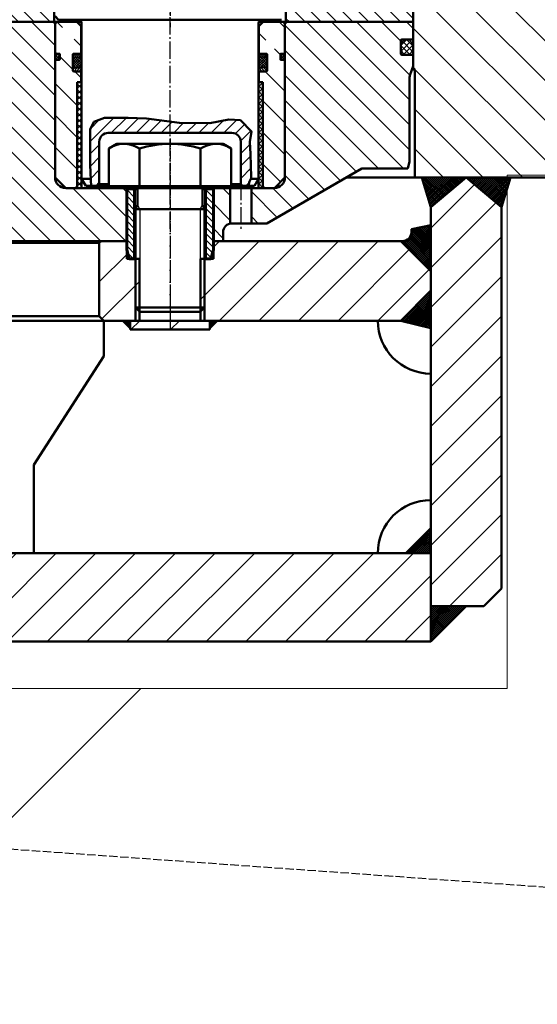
# Model space of a CAD drawing. Header units: millimetres. Extents: x 452087 to 582075, y 10891 to 81641.
# Tile 43 of 46: x 491256 to 491548, y 36256 to 36813. Entities that reach past the tile are written whole.
import ezdxf

# ---------------------------------------------------------------- set-up
doc = ezdxf.new("R2010")
doc.units = ezdxf.units.MM
for name, pattern in [('AM_DIN_F_W050', [6.25, 4.75, -1.5]), ('AM_DIN_G_W050', [13.75, 9.75, -1.5, 1, -1.5]), ('AM_DIN_G_W050x2', [6.875, 4.75, -0.875, 0.375, -0.875])]:
    doc.linetypes.add(name, pattern=pattern)
doc.layers.get('Defpoints').update_dxf_attribs({"color": 8})
for name, color, linetype, lineweight in [('AM_0', 7, 'Continuous', 50), ('AM_0N', 7, 'Continuous', 50), ('AM_3', 6, 'AM_DIN_F_W050', 25), ('AM_4N', 3, 'Continuous', 25), ('AM_5', 3, 'Continuous', 25), ('AM_7', 4, 'AM_DIN_G_W050', 25), ('AM_7N', 3, 'AM_DIN_G_W050', 25), ('AM_8', 1, 'Continuous', 25), ('ГТО-2_Бетон 0.6', 2, 'Continuous', 60), ('ГТО-2_Штриховка', 252, 'Continuous', 18)]:
    doc.layers.add(name, color=color, linetype=linetype, lineweight=lineweight)
doc.layers.add('KOTE', color=1, linetype='Continuous')
doc.layers.add('ГТО-2_Штриховка_018', color=7, linetype='Continuous', lineweight=18, true_color=0x6b6b6b)
doc.styles.add('RomanS', font='romans.shx', dxfattribs={"width": 0.7})
doc.dimstyles.new('MOSOBL 1-100 (мм)', dxfattribs={"dimscale": 100, "dimtxt": 3, "dimasz": 2, "dimexe": 1.25, "dimexo": 0.625, "dimtad": 1, "dimdec": 0, "dimzin": 9, "dimtxsty": 'RomanS', "dimblk": 'ARCHTICK', "dimcen": 2.5, "dimdle": 1.25, "dimclrd": 7, "dimclre": 7, "dimclrt": 2, "dimadec": 0, "dimazin": 0, "dimtfac": 1, "dimtdec": 0, "dimtmove": 1, "dimatfit": 3, "dimfxl": 1, "dimtfill": 1, "dimlwd": 25, "dimlwe": 25, "dimarcsym": 0})
pattern_1 = [(135, (1.234, 160.5), (-7.07107, -7.07107), [])]
pattern_2 = [(45, (162.5, 2082.582), (-11.22532, 11.22532), [])]
pattern_3 = [(135, (10796.9047, -1060.0317), (0.56126601, 0.56126601), []), (45, (10796.9047, -1060.0317), (0.56126601, -0.56126601), [])]

# ---------------------------------------------------------------- blocks, each defined once
blk = doc.blocks.new('A$C76057D30')
at = {"layer": 'AM_8', "ltscale": 0.8}
h = blk.add_hatch(dxfattribs=at)
h.set_pattern_fill('ANSI31', color=256, scale=2, style=0)
h.set_pattern_definition([(45, (-1229.5955, 13.8104), (-4.4901, 4.4901), [])])
h.paths.add_polyline_path([(-1186.5, 22), (-1247.5, 22), (-1257.5, 19.32), (-1257.5, 0), (-1185.5, 0), (-1185.5, 21)])
h = blk.add_hatch(dxfattribs=at)
h.set_pattern_fill('ANSI31', color=256, scale=2, style=0)
h.set_pattern_definition([(45, (-866.2615, 13.8104), (-4.49013, 4.49013), [])])
edge = h.paths.add_edge_path()
edge.add_line((-1001.96, 19.62), (-1010.85, 22))
edge.add_line((-1010.85, 22), (-1053.5, 22))
edge.add_line((-1053.5, 22), (-1054.5, 21))
edge.add_line((-1054.5, 21), (-1054.5, 0))
edge.add_line((-1054.5, 0), (-1000.85, 0))
edge.add_line((-1000.85, 0), (-1000.85, 18.17))
edge.add_arc((-1002.35, 18.17), 1.5, 0.0244, 75.0244)
at = {"layer": 'AM_0'}
for p, q in [((-1186.5, 22), (-1185.5, 21)), ((-1185.5, 21), (-1185.5, 0)), ((-1185.5, 21), (-1185.15, 21)), ((-1054.85, 21), (-1054.5, 21)), ((-1053.5, 22), (-1054.5, 21)), ((-1054.5, 21), (-1054.5, 0)), ((-1010.85, 22), (-1001.96, 22)), ((-1010.85, 22), (-1001.96, 19.62)), ((-1001.96, 22), (-1000, 22)), ((-1257.5, 0), (-1170.15, 0)), ((-1069.85, 0), (-1000.85, 0))]:
    blk.add_line(p, q, dxfattribs=at)
blk.add_lwpolyline([(-1257.5, 0), (-1257.5, 19.32), (-1247.5, 22), (-1186.03, 22)], dxfattribs=at)
blk.add_lwpolyline([(-1053.97, 22), (-1010.85, 22), (-1001.96, 19.62, -0.339692), (-1000.85, 18.17), (-1000.85, 0)], format="xyb", dxfattribs=at)
at = {"layer": 'AM_7'}
blk.add_line((-1120, 27), (-1120, -3), dxfattribs=at)
blk = doc.blocks.new('ETWTWTRZT')
at = {"layer": 'KOTE', "ltscale": 0.8}
h = blk.add_hatch(dxfattribs=at)
h.set_pattern_fill('_U', color=256, scale=10, angle=135, style=0, pattern_type=0)
h.set_pattern_definition(pattern_1)
edge = h.paths.add_edge_path()
edge.add_line((893.93, -116.93), (916.86, -94))
edge.add_line((916.86, -94), (1024, -94))
edge.add_arc((1024, -92.5), 1.5, 270, 360)
edge.add_line((1025.5, -92.5), (1025.5, -7))
edge.add_line((1025.5, -7), (1028.5, -4))
edge.add_line((1028.5, -4), (1054, -4))
edge.add_line((1054, -4), (1055, -5))
edge.add_line((1055, -5), (1055, -21.9))
edge.add_arc((1055.1, -21.9), 0.1, 180, 270)
edge.add_line((1055.1, -22), (1057.4, -22))
edge.add_arc((1057.4, -22.2), 0.2, 0, 90, ccw=False)
edge.add_line((1057.6, -22.2), (1057.6, -25.2))
edge.add_arc((1057.4, -25.2), 0.2, 270, 360, ccw=False)
edge.add_line((1057.4, -25.4), (1055.1, -25.4))
edge.add_arc((1055.1, -25.5), 0.1, 90, 180)
edge.add_line((1055, -25.5), (1055, -92))
edge.add_arc((1061, -92), 6, 180, 270)
edge.add_line((1061, -98), (1095.5, -98))
edge.add_line((1095.5, -98), (1095.5, -98.5))
edge.add_line((1095.5, -98.5), (1095.5, -128))
edge.add_line((1095.5, -128), (924.5, -128))
edge.add_line((924.5, -128), (923.09, -128.59))
edge.add_line((923.09, -128.59), (922.5, -130))
edge.add_line((922.5, -130), (922.5, -135))
edge.add_line((922.5, -135), (875.86, -135))
edge.add_line((875.86, -135), (893.93, -116.93))
h = blk.add_hatch(dxfattribs=at)
h.set_pattern_fill('_U', color=256, scale=10, angle=135, style=0, pattern_type=0)
h.set_pattern_definition(pattern_1)
edge = h.paths.add_edge_path()
edge.add_line((1255.5, -83), (1255.5, -35.38))
edge.add_arc((1260.5, -35.38), 5, 160, 180, ccw=False)
edge.add_line((1255.8, -33.67), (1257.5, -29))
edge.add_line((1257.5, -29), (1257.5, -22.8))
edge.add_arc((1257.3, -22.8), 0.2, 360, 450)
edge.add_line((1257.3, -22.6), (1251.1, -22.6))
edge.add_arc((1251.1, -22), 0.6, 180, 270, ccw=False)
edge.add_line((1250.5, -22), (1250.5, -14.6))
edge.add_arc((1251.1, -14.6), 0.6, 90, 180, ccw=False)
edge.add_line((1251.1, -14), (1257.3, -14))
edge.add_arc((1257.3, -13.8), 0.2, 270, 360)
edge.add_line((1257.5, -13.8), (1257.5, -4))
edge.add_line((1257.5, -4), (1186, -4))
edge.add_line((1186, -4), (1185, -5))
edge.add_line((1185, -5), (1185, -92))
edge.add_arc((1179, -92), 6, 270, 360, ccw=False)
edge.add_line((1179, -98), (1166, -98))
edge.add_line((1166, -98), (1166, -118))
edge.add_line((1166, -118), (1174.81, -118))
edge.add_line((1174.81, -118), (1228.5, -87))
edge.add_line((1228.5, -87), (1254.43, -87))
edge.add_line((1254.43, -87), (1255.5, -83))
h = blk.add_hatch(dxfattribs=at)
h.set_pattern_fill('_U', color=256, scale=10, angle=135, style=0, pattern_type=0)
h.set_pattern_definition(pattern_1)
edge = h.paths.add_edge_path()
edge.add_line((1144.5, -98), (1144.5, -128))
edge.add_line((1144.5, -128), (1150, -128))
edge.add_line((1150, -128), (1150, -123))
edge.add_arc((1155, -123), 5, 101.537, 180, ccw=False)
edge.add_line((1154, -118.1), (1154, -98))
edge.add_line((1154, -98), (1144.5, -98))
at = {"layer": 'AM_0'}
for p, q in [((1069.85, -4), (1000.85, -4)), ((1054, -4), (1055, -5)), ((1055, -92), (1055, -5)), ((1257.5, -4), (1170.15, -4)), ((1257.5, -4), (1170.15, -4)), ((1185, -5), (1186, -4)), ((1185, -92), (1185, -5)), ((1257.5, -13.8), (1257.5, -4)), ((1257.5, -29), (1257.5, -22.8)), ((1257.5, -29), (1255.8, -33.67)), ((1255.5, -35.38), (1255.5, -83)), ((1255.5, -83), (1254.43, -87)), ((1228.5, -87), (1174.81, -118)), ((1254.43, -87), (1228.5, -87)), ((1254.43, -87), (1228.5, -87)), ((1061, -98), (1179, -98)), ((1095.5, -128), (1095.5, -98)), ((1144.5, -128), (1144.5, -98)), ((1154, -98), (1154, -118.1)), ((1166, -98), (1166, -118)), ((1155, -118), (1174.81, -118)), ((1173.5, -118), (1174.81, -118)), ((1150, -123), (1150, -128))]:
    blk.add_line(p, q, dxfattribs=at)
at = {"layer": 'AM_0', "ltscale": 0.8}
for p, q in [((924.5, -128), (1095.5, -128)), ((1144.5, -128), (1150, -128))]:
    blk.add_line(p, q, dxfattribs=at)
at = {"layer": 'AM_0'}
blk.add_lwpolyline([(1257.5, -22.8, 0.414214), (1257.3, -22.6), (1251.1, -22.6, -0.414214), (1250.5, -22), (1250.5, -14.6, -0.414214), (1251.1, -14), (1257.3, -14, 0.414214), (1257.5, -13.8)], format="xyb", dxfattribs=at)
for centre, radius, start, end in [((1260.5, -35.38), 5, 160, 180), ((1061, -92), 6, 180, 270), ((1179, -92), 6, 270, 360), ((1155, -123), 5, 90, 180)]:
    blk.add_arc(centre, radius, start, end, dxfattribs=at)
at = {"layer": 'AM_7'}
blk.add_line((1160, -95), (1160, -121), dxfattribs=at)
at = {"layer": 'AM_0', "xscale": -1, "rotation": 359.99999999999}
blk.add_blockref('A$C76057D30', (0, -4), dxfattribs=at)
blk = doc.blocks.new('WERWR')
at = {"layer": 'AM_8'}
h = blk.add_hatch(dxfattribs=at)
h.set_pattern_fill('_U', color=256, scale=5, angle=405, style=0, pattern_type=0)
h.set_pattern_definition([(45, (-582.7564, -4007.2654), (-3.535534, 3.535534), [])])
edge = h.paths.add_edge_path()
edge.add_line((-40, -900), (-40, -924))
edge.add_line((-40, -924), (-41, -925))
edge.add_line((-41, -925), (-44.51, -925))
edge.add_line((-44.51, -925), (-44.82, -921.85))
edge.add_line((-44.82, -921.85), (-44.99, -916.81))
edge.add_line((-44.99, -916.81), (-45.11, -911.13))
edge.add_line((-45.11, -911.13), (-45.11, -904.66))
edge.add_line((-45.11, -904.66), (-45.26, -897.47))
edge.add_line((-45.26, -897.47), (-45.26, -893.06))
edge.add_line((-45.26, -893.06), (-43.05, -888.8))
edge.add_line((-43.05, -888.8), (-37.03, -886.6))
edge.add_line((-37.03, -886.6), (-23.66, -886.45))
edge.add_line((-23.66, -886.45), (-13.23, -886.89))
edge.add_line((-13.23, -886.89), (5.29, -889.39))
edge.add_line((5.29, -889.39), (22.48, -889.54))
edge.add_line((22.48, -889.54), (33.2, -887.48))
edge.add_line((33.2, -887.48), (39.81, -887.92))
edge.add_line((39.81, -887.92), (46.03, -894.17))
edge.add_line((46.03, -894.17), (45.22, -900.14))
edge.add_line((45.22, -900.14), (45.51, -905.13))
edge.add_line((45.51, -905.13), (45.97, -914.83))
edge.add_line((45.97, -914.83), (45.97, -915.57))
edge.add_line((45.97, -915.57), (45.89, -917.67))
edge.add_line((45.89, -917.67), (45.97, -920.57))
edge.add_line((45.97, -920.57), (44.54, -923.78))
edge.add_line((44.54, -923.78), (44.76, -925))
edge.add_line((44.76, -925), (41, -925))
edge.add_line((41, -925), (40, -924))
edge.add_line((40, -924), (40, -900))
edge.add_arc((35, -900), 5, 0, 90)
edge.add_line((35, -895), (-35, -895))
edge.add_arc((-35, -900), 5, 90, 180)
at = {"layer": 'AM_0'}
for p, q in [((-63, -831), (-65, -829)), ((63, -831), (-63, -831)), ((-50, -921), (-50, -833)), ((50, -921), (50, -833)), ((35, -895), (-35, -895)), ((-40, -924), (-40, -900)), ((40, -924), (40, -900)), ((-47.69, -925), (-50, -921)), ((-50, -921), (-44.86, -921)), ((-41, -925), (-40, -924)), ((-40, -924), (-34.65, -924)), ((40, -924), (34.65, -924)), ((41, -925), (40, -924)), ((50, -921), (45.76, -921)), ((47.69, -925), (50, -921)), ((-47.69, -925), (-44.18, -925)), ((-47.5, -925), (-34.65, -925)), ((47.5, -925), (34.65, -925)), ((47.69, -925), (41, -925))]:
    blk.add_line(p, q, dxfattribs=at)
at = {"layer": 'AM_0', "color": 3}
blk.add_lwpolyline([(44.76, -925), (44.54, -923.78), (45, -922.58), (45.97, -920.57), (45.97, -919.83), (45.51, -907.13), (45.22, -900.14), (46.03, -894.17), (39.81, -887.92), (33.2, -887.48), (22.48, -889.54), (5.29, -889.39), (-13.23, -886.89), (-23.66, -886.45), (-37.03, -886.6), (-43.05, -888.8), (-45.26, -893.06), (-45.26, -897.47), (-45.11, -904.66), (-45.11, -913.13), (-44.82, -921.85), (-44.51, -925)], dxfattribs=at)
at = {"layer": 'AM_0'}
for centre, radius, start, end in [((-52, -833), 2, 0, 90), ((52, -833), 2, 90, 180), ((-35, -900), 5, 90, 180), ((35, -900), 5, 0, 90)]:
    blk.add_arc(centre, radius, start, end, dxfattribs=at)
at = {"layer": 'AM_7'}
blk.add_line((0, -949.35), (0, 34.15), dxfattribs=at)
blk = doc.blocks.new('DFGHDFZJ')
at = {"layer": 'AM_8'}
h = blk.add_hatch(dxfattribs=at)
h.set_pattern_fill('ANSI31', color=256, scale=4, angle=90, style=0)
h.set_pattern_definition([(135, (-2045.794, -958.494), (-8.980256, -8.980256), [])])
edge = h.paths.add_edge_path(flags=0)
edge.add_line((-54.55, -18), (-50.25, -18))
edge.add_arc((-54.55, -18.4), 0.4, 90, 180)
edge.add_line((-54.95, -27.6), (-54.95, -18.4))
edge.add_arc((-54.55, -27.6), 0.4, 180, 270)
edge.add_line((-50.25, -28), (-54.55, -28))
edge.add_line((-50.25, -34), (-50.25, -28))
edge.add_line((-52.5, -34), (-50.25, -34))
edge.add_line((-52.5, -92.73), (-52.5, -34))
edge.add_line((-53.77, -94), (-52.5, -92.73))
edge.add_line((-59, -94), (-53.77, -94))
edge.add_line((-65, -88), (-59, -94))
edge.add_line((-65, -21.5), (-65, -88))
edge.add_arc((-64.9, -21.5), 0.1, 90, 180.003)
edge.add_line((-62.6, -21.4), (-64.9, -21.4))
edge.add_arc((-62.6, -21.2), 0.2, 270, 360)
edge.add_line((-62.4, -18.2), (-62.4, -21.2))
edge.add_arc((-62.6, -18.2), 0.2, 0, 90)
edge.add_line((-64.9, -18), (-62.6, -18))
edge.add_arc((-64.9, -17.9), 0.1, 180.003, 270)
edge.add_line((-65, -1.27), (-65, -17.9))
edge.add_line((-63.73, 0), (-65, -1.27))
edge.add_line((-61.7, 0), (-63.73, 0))
edge.add_line((-60.82, -0.51), (-61.7, 0))
edge.add_line((-60.82, -14.2), (-60.82, -0.51))
edge.add_line((-57.5, -16.12), (-60.82, -14.2))
edge.add_line((-54.18, -14.2), (-57.5, -16.12))
edge.add_line((-54.18, -0.51), (-54.18, -14.2))
edge.add_line((-53.3, 0), (-54.18, -0.51))
edge.add_line((-52.8, 0), (-53.3, 0))
edge.add_line((-50.25, -2.55), (-52.8, 0))
edge.add_line((-50.25, -18), (-50.25, -2.55))
edge = h.paths.add_edge_path(flags=0)
edge.add_line((53.3, 0), (54.18, -0.51))
edge.add_line((54.18, -0.51), (54.18, -14.2))
edge.add_line((54.18, -14.2), (57.5, -16.12))
edge.add_line((57.5, -16.12), (60.82, -14.2))
edge.add_line((60.82, -14.2), (60.82, -0.51))
edge.add_line((60.82, -0.51), (61.7, 0))
edge.add_line((63.73, 0), (61.7, 0))
edge.add_line((65, -1.27), (63.73, 0))
edge.add_line((65, -17.9), (65, -1.27))
edge.add_arc((64.9, -17.9), 0.1, 270, 360.003)
edge.add_line((62.6, -18), (64.9, -18))
edge.add_arc((62.6, -18.2), 0.2, 90, 180)
edge.add_line((62.4, -21.2), (62.4, -18.2))
edge.add_arc((62.6, -21.2), 0.2, 180, 270)
edge.add_line((64.9, -21.4), (62.6, -21.4))
edge.add_arc((64.9, -21.5), 0.1, 0.003, 90)
edge.add_line((65, -88), (65, -21.5))
edge.add_line((59, -94), (65, -88))
edge.add_line((53.77, -94), (59, -94))
edge.add_line((52.5, -92.73), (53.77, -94))
edge.add_line((52.5, -34), (52.5, -92.73))
edge.add_line((50.25, -34), (52.5, -34))
edge.add_line((50.25, -28), (50.25, -34))
edge.add_line((54.55, -28), (50.25, -28))
edge.add_arc((54.55, -27.6), 0.4, 270, 360)
edge.add_line((54.95, -18.4), (54.95, -27.6))
edge.add_arc((54.55, -18.4), 0.4, 0, 90)
edge.add_line((50.25, -18), (54.55, -18))
edge.add_line((50.25, -2.55), (50.25, -18))
edge.add_line((52.8, 0), (50.25, -2.55))
edge.add_line((53.3, 0), (52.8, 0))
edge = h.paths.add_edge_path(flags=0)
edge.add_line((-60.82, -0.51), (-61.7, 0))
edge.add_line((-60.82, -14.2), (-60.82, -0.51))
edge.add_line((-57.5, -16.12), (-60.82, -14.2))
edge.add_line((-54.18, -14.2), (-57.5, -16.12))
edge.add_line((-54.18, -0.51), (-54.18, -14.2))
edge.add_line((-53.3, 0), (-54.18, -0.51))
edge.add_line((-53.3, 0), (-61.7, 0))
edge = h.paths.add_edge_path(flags=0)
edge.add_line((53.3, 0), (54.18, -0.51))
edge.add_line((61.7, 0), (53.3, 0))
edge.add_line((60.82, -0.51), (61.7, 0))
edge.add_line((60.82, -14.2), (60.82, -0.51))
edge.add_line((57.5, -16.12), (60.82, -14.2))
edge.add_line((54.18, -14.2), (57.5, -16.12))
edge.add_line((54.18, -0.51), (54.18, -14.2))
edge = h.paths.add_edge_path(flags=0)
edge.add_line((-60.82, -0.51), (-61.7, 0))
edge.add_line((-60.82, -14.2), (-60.82, -0.51))
edge.add_line((-57.5, -16.12), (-60.82, -14.2))
edge.add_line((-54.18, -14.2), (-57.5, -16.12))
edge.add_line((-54.18, -0.51), (-54.18, -14.2))
edge.add_line((-53.3, 0), (-54.18, -0.51))
edge.add_line((-53.3, 0), (-61.7, 0))
edge = h.paths.add_edge_path(flags=0)
edge.add_line((53.3, 0), (54.18, -0.51))
edge.add_line((61.7, 0), (53.3, 0))
edge.add_line((60.82, -0.51), (61.7, 0))
edge.add_line((60.82, -14.2), (60.82, -0.51))
edge.add_line((57.5, -16.12), (60.82, -14.2))
edge.add_line((54.18, -14.2), (57.5, -16.12))
edge.add_line((54.18, -0.51), (54.18, -14.2))
at = {"layer": 'AM_0'}
for p, q in [((-64, 0), (-65, -1)), ((-64, 0), (-52.75, 0)), ((-52.8, 0), (-50.15, 0)), ((-50.25, -2.5), (-52.75, 0)), ((52.75, 0), (50.15, 0)), ((50.25, -2.5), (52.75, 0)), ((64, 0), (52.75, 0)), ((64, 0), (65, -1)), ((-65, -1), (-65, -17.9)), ((-50.25, -2.5), (-50.25, -18)), ((-50.25, -2.5), (-50, -2.5)), ((50.25, -2.5), (50, -2.5)), ((50.25, -2.5), (50.25, -18)), ((65, -1), (65, -17.9)), ((-65, -21.5), (-65, -88)), ((-54.95, -27.6), (-54.95, -18.4)), ((-54.55, -18), (-50.25, -18)), ((-50.25, -18), (-50, -18)), ((50.25, -18), (50, -18)), ((54.55, -18), (50.25, -18)), ((54.95, -27.6), (54.95, -18.4)), ((65, -21.5), (65, -88)), ((-54.55, -28), (-50.25, -28)), ((-50.25, -34), (-50.25, -28)), ((-50.25, -28), (-50, -28)), ((50.25, -28), (50, -28)), ((54.55, -28), (50.25, -28)), ((50.25, -34), (50.25, -28)), ((-52.5, -34), (-50.25, -34)), ((-52.5, -34), (-52.5, -93)), ((-50.25, -34), (-50, -34)), ((50.25, -34), (50, -34)), ((52.5, -34), (50.25, -34)), ((52.5, -34), (52.5, -93)), ((-59, -94), (-65, -88)), ((59, -94), (65, -88)), ((-53.5, -94), (-59, -94)), ((-52.5, -93), (-53.5, -94)), ((-53.5, -94), (0, -94)), ((0, -94), (27.95, -94)), ((53.5, -94), (0, -94)), ((52.5, -93), (53.5, -94)), ((53.5, -94), (59, -94))]:
    blk.add_line(p, q, dxfattribs=at)
for points in [[(-65, -21.5, -0.414214), (-64.9, -21.4), (-62.6, -21.4, 0.414214), (-62.4, -21.2), (-62.4, -18.2, 0.414214), (-62.6, -18), (-64.9, -18, -0.414214), (-65, -17.9)], [(65, -21.5, 0.414214), (64.9, -21.4), (62.6, -21.4, -0.414214), (62.4, -21.2), (62.4, -18.2, -0.414214), (62.6, -18), (64.9, -18, 0.414214), (65, -17.9)]]:
    blk.add_lwpolyline(points, format="xyb", dxfattribs=at)
for centre, start, end in [((-54.55, -18.4), 90, 180), ((54.55, -18.4), 0, 90), ((-54.55, -27.6), 180, 270), ((54.55, -27.6), 270, 0)]:
    blk.add_arc(centre, 0.4, start, end, dxfattribs=at)
blk = doc.blocks.new('SDRFGSDF')
at = {"layer": 'AM_0N'}
for p, q in [((-34.65, 22.32), (-30, 25)), ((-34.65, 22.32), (-34.65, 1)), ((-30, 25), (30, 25)), ((-17.33, 22.32), (-17.33, 1)), ((17.33, 22.32), (17.33, 1)), ((34.65, 22.32), (30, 25)), ((34.65, 22.32), (34.65, 1)), ((-27.95, 1), (-34.65, 1)), ((27.95, 1), (-27.95, 1)), ((-27.95, 1), (-27.95, 0)), ((-27.95, 0), (-18.42, 0)), ((-18.42, 0), (-18.42, -9.55)), ((-18.42, 0), (18.42, 0)), ((18.42, 0), (18.42, -9.55)), ((18.42, 0), (27.95, 0)), ((27.95, 1), (27.95, 0)), ((34.65, 1), (27.95, 1)), ((-19.5, -12), (-18.42, -9.55)), ((19.5, -12), (18.42, -9.55)), ((-19.5, -12), (-19.5, -67.55)), ((19.5, -12), (-19.5, -12)), ((19.5, -12), (19.5, -67.55)), ((19.5, -67.55), (-19.5, -67.55)), ((-19.5, -67.55), (-17.05, -70)), ((17.05, -70), (-17.05, -70)), ((17.05, -70), (19.5, -67.55))]:
    blk.add_line(p, q, dxfattribs=at)
at = {"layer": 'AM_0N', "extrusion": (0, 0, -1)}
for centre, radius, start, end in [((25.99, 9.69), 15.31, 64.4469, 124.4469), ((0, -32.27), 57.27, 72.3875, 107.6125), ((-25.99, 9.69), 15.31, 55.5531, 115.5531)]:
    blk.add_arc(centre, radius, start, end, dxfattribs=at)
at = {"layer": 'AM_4N'}
for p, q in [((-17.05, -12), (-18.42, -9.55)), ((17.05, -12), (18.42, -9.55)), ((-17.05, -12), (-17.05, -70)), ((17.05, -12), (17.05, -70))]:
    blk.add_line(p, q, dxfattribs=at)
at = {"layer": 'AM_7N', "linetype": 'AM_DIN_G_W050x2'}
blk.add_line((0, 28), (0, -73), dxfattribs=at)
blk = doc.blocks.new('q35tq3')
at = {"layer": 'AM_8', "ltscale": 0.8}
h = blk.add_hatch(dxfattribs=at)
h.set_pattern_fill('_U', color=256, scale=2.3, angle=45, style=0, double=1, pattern_type=0)
h.set_pattern_definition([(45, (-71007.5, 268.5), (-1.6263456, 1.6263456), []), (135, (-71007.5, 268.5), (-1.6263456, -1.6263456), [])])
h.paths.add_polyline_path([(0, 0), (0, -54.75), (0, -60), (2.5, -60), (2.5, 0)])
at = {"layer": 'AM_0', "ltscale": 0.8}
blk.add_lwpolyline([(2.5, 0), (0, 0), (0, -60), (2.5, -60)], close=True, dxfattribs=at)
blk = doc.blocks.new('WSEAW4RW4')
at = {"layer": 'AM_8'}
h = blk.add_hatch(dxfattribs=at)
h.set_pattern_fill('ANSI31', color=256, scale=5, style=0)
h.set_pattern_definition([(135, (162.5, 2082.582), (11.22532, 11.22532), [])])
edge = h.paths.add_edge_path()
edge.add_line((1369.5, 304.23), (1366.5, 302.5))
edge.add_line((1366.5, 302.5), (1366.5, 297.5))
edge.add_line((1366.5, 297.5), (1258.5, 297.5))
edge.add_line((1258.5, 297.5), (1258.5, 358.5))
edge.add_line((1258.5, 358.5), (1257.5, 359.5))
edge.add_line((1257.5, 359.5), (1257.5, 360.5))
edge.add_line((1257.5, 360.5), (1257.5, 366.7))
edge.add_line((1257.5, 366.7), (1257.5, 375.7))
edge.add_line((1257.5, 375.7), (1257.5, 385.5))
edge.add_line((1257.5, 385.5), (1257.5, 404.5))
edge.add_line((1257.5, 404.5), (1259.23, 407.5))
edge.add_line((1259.23, 407.5), (1400, 407.5))
edge.add_arc((1400, -192.5), 600, 65.82246, 90, ccw=False)
edge.add_arc((1633.45, 327.5), 30, -90, 65.8225, ccw=False)
edge.add_line((1633.45, 297.5), (1621.27, 297.5))
edge.add_line((1621.27, 297.5), (1388.5, 297.5))
edge.add_line((1388.5, 297.5), (1388.5, 302.5))
edge.add_line((1388.5, 302.5), (1385.5, 304.23))
edge.add_line((1385.5, 304.23), (1377.5, 308.85))
edge.add_line((1377.5, 308.85), (1369.5, 304.23))
h = blk.add_hatch(dxfattribs=at)
h.set_pattern_fill('ANSI37', color=256, scale=0.25, style=0)
h.set_pattern_definition(pattern_3)
h.paths.add_polyline_path([(1287.5, 297.5), (1267.5, 280.72), (1262.5, 297.5)])
h = blk.add_hatch(dxfattribs=at)
h.set_pattern_fill('ANSI31', color=256, scale=5, style=0)
h.set_pattern_definition(pattern_2)
h.paths.add_polyline_path([(1297.5, 55), (1307.5, 65), (1307.5, 280.72), (1287.5, 297.5), (1267.5, 280.72), (1267.5, 55)])
h = blk.add_hatch(dxfattribs=at)
h.set_pattern_fill('ANSI37', color=256, scale=0.25, style=0)
h.set_pattern_definition([(45, (-319.3316, -80.511), (-0.561266, 0.561266), []), (135, (-319.3316, -80.511), (-0.561266, -0.561266), [])])
h.paths.add_polyline_path([(1307.5, 280.72), (1312.5, 297.5), (1287.5, 297.5)])
h = blk.add_hatch(dxfattribs=at)
h.set_pattern_fill('ANSI37', color=256, scale=0.25, style=0)
h.set_pattern_definition(pattern_3)
h.paths.add_polyline_path([(1250.5, 216.5), (1267.5, 212.25), (1267.5, 233.5)])
edge = h.paths.add_edge_path()
edge.add_line((1250.5, 261.5), (1267.5, 244.5))
edge.add_line((1267.5, 244.5), (1267.5, 270.5))
edge.add_line((1267.5, 270.5), (1256.5, 268.3))
edge.add_line((1256.5, 268.3), (1256.5, 266.5))
edge.add_arc((1251.5, 266.5), 5, -90, 0, ccw=False)
edge.add_line((1251.5, 261.5), (1250.5, 261.5))
h = blk.add_hatch(dxfattribs=at)
h.set_pattern_fill('ANSI31', color=256, scale=5, style=0)
h.set_pattern_definition(pattern_2)
h.paths.add_polyline_path([(1144.5, 251.5), (1137.33, 251.5), (1137.33, 216.5), (1250.5, 216.5), (1267.5, 233.5), (1267.5, 244.5), (1250.5, 261.5), (1144.5, 261.5)])
h.paths.add_polyline_path([(1095.5, 251.5), (1095.5, 261.5), (1081, 261.5), (1080, 260.5), (1080, 219), (1082.5, 216.5), (1102.67, 216.5), (1102.67, 251.5)])
h = blk.add_hatch(dxfattribs=at)
h.set_pattern_fill('ANSI37', color=256, scale=0.1, style=0)
h.set_pattern_definition([(45, (-10467.90474, -1060.03166), (-0.224506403, 0.224506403), []), (135, (-10467.90474, -1060.03166), (-0.224506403, -0.224506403), [])])
h.paths.add_polyline_path([(1097.5, 216.5), (1093.26, 216.5), (1097.5, 212.26)])
h.paths.add_polyline_path([(1142.5, 216.5), (1142.5, 212.26), (1146.74, 216.5)])
h = blk.add_hatch(dxfattribs=at)
h.set_pattern_fill('ANSI31', color=256, scale=5, style=0)
h.set_pattern_definition(pattern_2)
h.paths.add_polyline_path([(1120, 211.5), (1120, 216.5), (1097.5, 216.5), (1097.5, 211.5)])
h.paths.add_polyline_path([(1142.5, 211.5), (1142.5, 216.5), (1120, 216.5), (1120, 211.5)])
h = blk.add_hatch(dxfattribs=at)
h.set_pattern_fill('ANSI37', color=256, scale=0.25, style=0)
h.set_pattern_definition([(45, (-10472.9047, -1000.0317), (-0.56126601, 0.56126601), []), (135, (-10472.9047, -1000.0317), (-0.56126601, -0.56126601), [])])
h.paths.add_polyline_path([(1253.36, 85), (1267.5, 85), (1267.5, 99.14)])
h.paths.add_polyline_path([(1267.5, 35), (1287.5, 55), (1267.5, 55)])
h = blk.add_hatch(dxfattribs=at)
h.set_pattern_fill('ANSI31', color=256, scale=5, style=0)
h.set_pattern_definition([(45, (-30, 2142.582), (-11.22532, 11.22532), [])])
h.paths.add_polyline_path([(990, 80), (995, 85), (1267.5, 85), (1267.5, 35), (1005, 35), (1000, 40), (973, 40), (973, 80)])
at = {"layer": 'AM_0'}
for p, q in [((1257.5, 359.5), (1257.5, 404.5)), ((1260, 297.5), (1219.84, 297.5)), ((1260, 297.5), (1633.45, 297.5)), ((1267.5, 280.72), (1262.5, 297.5)), ((1264.5, 297.5), (1316.5, 297.5)), ((1287.5, 297.5), (1267.5, 280.72)), ((1287.5, 297.5), (1307.5, 280.72)), ((1307.5, 280.72), (1312.5, 297.5)), ((1267.5, 55), (1267.5, 280.72)), ((1307.5, 65), (1307.5, 280.72)), ((1256.5, 268.3), (1267.5, 270.5)), ((1256.5, 266.5), (1256.5, 268.3)), ((922.77, 260.5), (1080, 260.5)), ((1081, 261.5), (1080, 260.5)), ((1080, 260.5), (1080, 219)), ((1081, 261.5), (1090, 261.5)), ((1090, 261.5), (1095.5, 261.5)), ((1144.5, 261.5), (1251.5, 261.5)), ((1250.5, 261.5), (1267.5, 244.5)), ((1100.5, 251.5), (1100.5, 216.5)), ((1102.67, 251.5), (1102.67, 216.5)), ((1137.33, 251.5), (1137.33, 216.5)), ((1139.5, 251.5), (1139.5, 216.5)), ((1250.5, 216.5), (1267.5, 233.5)), ((1080, 219), (920, 219)), ((1080, 219), (1082.5, 216.5)), ((920, 216.5), (1082.5, 216.5)), ((1250.5, 216.5), (1082.5, 216.5)), ((1082.5, 216.5), (1082.5, 196.5)), ((1093.26, 216.5), (1097.5, 212.26)), ((1097.5, 211.5), (1097.5, 216.5)), ((1142.5, 216.5), (1142.5, 211.5)), ((1146.74, 216.5), (1142.5, 212.26)), ((1250.5, 216.5), (1267.5, 212.25)), ((1142.5, 211.5), (1097.5, 211.5)), ((1082.5, 196.5), (1043, 135)), ((1043, 85), (1043, 135)), ((1253.36, 85), (1267.5, 99.14)), ((1267.5, 85), (995, 85)), ((1267.5, 85), (1267.5, 35)), ((1297.5, 55), (1307.5, 65)), ((1267.5, 55), (1297.5, 55)), ((1267.5, 35), (1287.5, 55)), ((1267.5, 35), (1005, 35))]:
    blk.add_line(p, q, dxfattribs=at)
at = {"layer": 'AM_0', "ltscale": 0.1}
for p, q in [((1257.5, 359.5), (1258.5, 358.5)), ((1257.5, 358.5), (1258.5, 358.5)), ((1258.5, 297.5), (1258.5, 358.5)), ((1095.5, 251.5), (1095.5, 261.5)), ((1144.5, 261.5), (1144.5, 251.5)), ((1102.67, 251.5), (1095.5, 251.5)), ((1144.5, 251.5), (1137.33, 251.5))]:
    blk.add_line(p, q, dxfattribs=at)
at = {"layer": 'AM_0'}
for centre, radius, start, end in [((1251.5, 266.5), 5, 270, 0), ((1267.5, 216.5), 30, 180, 270), ((1267.5, 85), 30, 90, 180)]:
    blk.add_arc(centre, radius, start, end, dxfattribs=at)
at = {"layer": 'AM_7'}
blk.add_line((1120, 261.5), (1120, 211.5), dxfattribs=at)
blk = doc.blocks.new('_гто-2_рев 4')
at = {"layer": 'AM_8', "ltscale": 0.8}
h = blk.add_hatch(dxfattribs=at)
h.set_pattern_fill('_U', color=256, scale=2.3, angle=45, style=0, double=1, pattern_type=0)
h.set_pattern_definition([(45, (-29829.7137, 9117.6567), (-1.6263456, 1.6263456), []), (135, (-29829.7137, 9117.6567), (-1.6263456, -1.6263456), [])])
edge = h.paths.add_edge_path()
edge.add_ellipse((-1254, -239), major_axis=(0, 4.3), ratio=0.813953, start_angle=0, end_angle=327.6615)
edge.add_ellipse((-1254, -239), major_axis=(0, 4.3), ratio=0.813953, start_angle=327.6615, end_angle=360)
h = blk.add_hatch(dxfattribs=at)
h.set_pattern_fill('_U', color=256, scale=1.104, angle=45, style=0, double=1, pattern_type=0)
h.set_pattern_definition([(135, (99130.956, 9621.8338), (0.780645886, 0.780645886), []), (45, (99130.956, 9621.8338), (0.780645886, -0.780645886), [])])
edge = h.paths.add_edge_path()
edge.add_ellipse((-1183.7, -244.4), major_axis=(0, 1.7), ratio=0.764706, start_angle=-113.7361, end_angle=180, ccw=False)
edge.add_ellipse((-1183.7, -244.4), major_axis=(0, 1.7), ratio=0.764706, start_angle=180, end_angle=246.2639, ccw=False)
h = blk.add_hatch(dxfattribs=at)
h.set_pattern_fill('_U', color=256, scale=0.8, angle=45, style=0, pattern_type=0)
h.set_pattern_definition([(45, (-72077.5, -495.7012), (-0.565685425, 0.565685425), [])])
h.paths.add_polyline_path([(-1170, -242.7), (-1174.45, -242.7), (-1174.95, -243.2), (-1174.95, -244.7), (-1170, -244.7)])
h = blk.add_hatch(dxfattribs=at)
h.set_pattern_fill('_U', color=256, angle=45, style=0, double=1, pattern_type=0)
h.set_pattern_definition([(45, (-72077.5, -495.7012), (-0.707106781, 0.707106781), []), (135, (-72077.5, -495.7012), (-0.707106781, -0.707106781), [])])
edge = h.paths.add_edge_path()
edge.add_arc((-1172.47, -243.41), 1.54, 245.9412, 294.0588, ccw=False)
edge.add_arc((-1173.64, -246.01), 1.31, 65.9412, 216.2874)
edge.add_arc((-1175.94, -247.7), 1.54, -36.2874, 36.2874, ccw=False)
edge.add_arc((-1173.64, -249.39), 1.31, 143.7126, 294.0588)
edge.add_arc((-1172.47, -251.99), 1.54, 65.9412, 114.0588, ccw=False)
edge.add_arc((-1171.31, -249.39), 1.31, 245.9412, 396.2874)
edge.add_arc((-1169.01, -247.7), 1.54, 143.7126, 216.2874, ccw=False)
edge.add_arc((-1171.31, -246.01), 1.31, 323.7126, 474.0588)
h = blk.add_hatch(dxfattribs=at)
h.set_pattern_fill('_U', color=256, scale=0.8, angle=45, style=0, pattern_type=0)
h.set_pattern_definition([(135, (69837.5, -495.7012), (0.565685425, 0.565685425), [])])
h.paths.add_polyline_path([(-1070, -242.7), (-1065.55, -242.7), (-1065.05, -243.2), (-1065.05, -244.7), (-1070, -244.7)])
h = blk.add_hatch(dxfattribs=at)
h.set_pattern_fill('_U', color=256, angle=45, style=0, double=1, pattern_type=0)
h.set_pattern_definition([(135, (69837.5, -495.7012), (0.707106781, 0.707106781), []), (45, (69837.5, -495.7012), (0.707106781, -0.707106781), [])])
edge = h.paths.add_edge_path()
edge.add_arc((-1067.52, -243.41), 1.54, 245.9412, 294.0588)
edge.add_arc((-1066.36, -246.01), 1.31, -36.2874, 114.0588, ccw=False)
edge.add_arc((-1064.06, -247.7), 1.54, 143.7126, 216.2874)
edge.add_arc((-1066.36, -249.39), 1.31, -114.0588, 36.2874, ccw=False)
edge.add_arc((-1067.52, -251.99), 1.54, 65.9412, 114.0588)
edge.add_arc((-1068.69, -249.39), 1.31, 143.7126, 294.0588, ccw=False)
edge.add_arc((-1070.99, -247.7), 1.54, 323.7126, 396.2874)
edge.add_arc((-1068.69, -246.01), 1.31, 65.9412, 216.2874, ccw=False)
h = blk.add_hatch(dxfattribs=at)
h.set_pattern_fill('_U', color=256, scale=1.104, angle=45, style=0, double=1, pattern_type=0)
h.set_pattern_definition([(45, (-101370.956, 9621.8338), (-0.780645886, 0.780645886), []), (135, (-101370.956, 9621.8338), (-0.780645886, -0.780645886), [])])
edge = h.paths.add_edge_path()
edge.add_ellipse((-1056.3, -244.4), major_axis=(0, 1.7), ratio=0.764706, start_angle=180, end_angle=473.7361)
edge.add_ellipse((-1056.3, -244.4), major_axis=(0, 1.7), ratio=0.764706, start_angle=113.7361, end_angle=180)
h = blk.add_hatch(dxfattribs=at)
h.set_pattern_fill('_U', color=256, angle=45, style=0, pattern_type=0)
h.set_pattern_definition([(45, (-72077.5, -495.7012), (-0.707106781, 0.707106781), [])])
h.paths.add_polyline_path([(-1174.95, -252.2), (-1174.45, -252.7), (-1170, -252.7), (-1170, -250.7), (-1174.95, -250.7)])
h = blk.add_hatch(dxfattribs=at)
h.set_pattern_fill('_U', color=256, angle=45, style=0, pattern_type=0)
h.set_pattern_definition([(135, (69837.5, -495.7012), (0.707106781, 0.707106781), [])])
h.paths.add_polyline_path([(-1065.05, -252.2), (-1065.55, -252.7), (-1070, -252.7), (-1070, -250.7), (-1065.05, -250.7)])
at = {"layer": 'AM_8'}
h = blk.add_hatch(dxfattribs=at)
h.set_pattern_fill('_U', color=256, scale=2.5, angle=45, style=0, pattern_type=0)
h.set_pattern_definition([(45, (2373.6365, -7236.728), (-1.76776695, 1.76776695), [])])
h.paths.add_polyline_path([(-1144.5, -319.2), (-1144.5, -353.7), (-1143.16, -358.7), (-1140, -358.7), (-1140, -319.2)])
h = blk.add_hatch(dxfattribs=at)
h.set_pattern_fill('_U', color=256, scale=2.5, angle=45, style=0, pattern_type=0)
h.set_pattern_definition([(45, (2418.1365, -7236.728), (-1.76776695, 1.76776695), [])])
h.paths.add_polyline_path([(-1096.84, -358.7), (-1095.5, -353.7), (-1095.5, -348.7), (-1095.5, -319.2), (-1100, -319.2), (-1100, -358.7)])
for p, q in [((-1140, -319.2), (-1138.42, -319.2)), ((-1100, -319.2), (-1101.58, -319.2))]:
    blk.add_line(p, q)
for points in [[(-1143.16, -358.7), (-1140, -358.7), (-1140, -319.2), (-1144.5, -319.2), (-1144.5, -353.7)], [(-1096.84, -358.7), (-1100, -358.7), (-1100, -319.2), (-1095.5, -319.2), (-1095.5, -353.7)]]:
    blk.add_lwpolyline(points, close=True)
at = {"layer": 'AM_3'}
blk.add_line((1963.02, -479.69), (-2231.13, -777.94), dxfattribs=at)
at = {"layer": 'AM_5'}
for p, q in [((-1174.45, -242.7), (-1174.95, -243.2)), ((-1174.95, -244.7), (-1170, -244.7)), ((-1065.05, -244.7), (-1070, -244.7)), ((-1065.55, -242.7), (-1065.05, -243.2)), ((-1174.95, -250.7), (-1170, -250.7)), ((-1174.45, -252.7), (-1174.95, -252.2)), ((-1065.05, -250.7), (-1070, -250.7)), ((-1065.55, -252.7), (-1065.05, -252.2))]:
    blk.add_line(p, q, dxfattribs=at)
for points in [[(-1171.85, -250.59, 0.213093), (-1173.1, -250.59, -0.76973), (-1174.7, -248.61, 0.327695), (-1174.7, -246.79, -0.76973), (-1173.1, -244.82, 0.213093), (-1171.85, -244.82, -0.76973), (-1170.25, -246.79, 0.327695), (-1170.25, -248.61, -0.76973)], [(-1068.15, -250.59, -0.213093), (-1066.9, -250.59, 0.76973), (-1065.3, -248.61, -0.327695), (-1065.3, -246.79, 0.76973), (-1066.9, -244.82, -0.213093), (-1068.15, -244.82, 0.76973), (-1069.75, -246.79, -0.327695), (-1069.75, -248.61, 0.76973)]]:
    blk.add_lwpolyline(points, format="xyb", close=True, dxfattribs=at)
at = {"layer": 'AM_5', "ltscale": 0.8}
blk.add_ellipse((-1254, -239), major_axis=(0, 4.3), ratio=0.813953, dxfattribs=at)
at = {"layer": 'AM_5', "ltscale": 0.8, "extrusion": (0, 0, -1)}
blk.add_ellipse((-1183.7, -244.4), major_axis=(0, 1.7), ratio=0.764706, start_param=3.141593, end_param=9.424778, dxfattribs=at)
at = {"layer": 'AM_5', "ltscale": 0.8}
blk.add_ellipse((-1056.3, -244.4), major_axis=(0, 1.7), ratio=0.764706, start_param=3.141593, end_param=9.424778, dxfattribs=at)
at = {"layer": 'AM_0', "extrusion": (0, 0, -1), "zscale": -1}
for name, p in [('WSEAW4RW4', (0, -610.2)), ('WERWR', (1120, 607.55)), ('ETWTWTRZT', (0, -220.7)), ('DFGHDFZJ', (1120, -224.7)), ('q35tq3', (1170, -258.7)), ('SDRFGSDF', (1120, -318.7))]:
    blk.add_blockref(name, p, dxfattribs=at)
at = {"layer": 'AM_0'}
blk.add_blockref('q35tq3', (-1070, -258.7), dxfattribs=at)
blk = doc.blocks.new('_ArchTick')
at = {"color": 0, "linetype": 'ByBlock', "const_width": 0.15}
blk.add_lwpolyline([(-0.5, -0.5), (0.5, 0.5)], dxfattribs=at)
blk = doc.blocks.new('*D710')
at = {"color": 7, "lineweight": 25, "transparency": 16777216}
for p, q in [((490220.57, 51509.42), (490220.57, 28587.29)), ((498790.57, 34942.07), (498790.57, 28587.29)), ((490095.57, 28712.29), (498915.57, 28712.29))]:
    blk.add_line(p, q, dxfattribs=at)
at = {"layer": 'Defpoints', "color": 0, "transparency": 16777216}
for p in [(490220.57, 51571.92), (498790.57, 35004.57), (498790.57, 28712.29)]:
    blk.add_point(p, dxfattribs=at)
at = {"color": 7, "lineweight": 25, "transparency": 16777216, "xscale": 200, "yscale": 200, "zscale": 200, "rotation": 180}
blk.add_blockref('_ArchTick', (490220.57, 28712.29), dxfattribs=at)
at = {"color": 7, "lineweight": 25, "transparency": 16777216, "xscale": 200, "yscale": 200, "zscale": 200}
blk.add_blockref('_ArchTick', (498790.57, 28712.29), dxfattribs=at)
at = {"color": 2, "transparency": 16777216, "insert": (494505.57, 28924.79), "char_height": 300, "attachment_point": 5, "style": 'RomanS', "bg_fill": 3, "box_fill_scale": 1.1, "bg_fill_color": 256, "bg_fill_true_color": 13158600, "bg_fill_transparency": 0}
blk.add_mtext('8570', dxfattribs=at)

msp = doc.modelspace()

# ---------------------------------------------------------------- hatches: boundary and pattern name
at = {"layer": 'ГТО-2_Штриховка'}
h = msp.add_hatch(dxfattribs=at)
h.set_pattern_fill('ANSI35', color=256, scale=100)
h.set_pattern_definition([(45, (129585.6, -1095810), (-449.0128, 449.0128), []), (45, (130034.6, -1095810), (-449.0128, 449.0128), [793.75, -158.75, 0, -158.75])])
edge = h.paths.add_edge_path()
edge.add_line((491216.78, 35736.83), (491080.27, 36420.61))
edge.add_line((491080.27, 36420.61), (491200.65, 36404.48))
edge.add_line((491200.65, 36404.48), (491221.6, 36434.36))
edge.add_line((491221.6, 36434.36), (491557.09, 36434.36))
edge.add_line((491557.09, 36434.36), (491557.09, 36481.58))
edge.add_line((491557.09, 36481.58), (491557.09, 36724.65))
edge.add_line((491557.09, 36724.65), (491762.81, 36724.65))
edge.add_arc((492436.81, 36976.85), 719.64, 200.51531, 272.75537)
edge.add_arc((492406.94, 37080.53), 825.01, 274.48179, 357.08786)
edge.add_arc((492609.64, 37058.23), 621.55, 358.19185, 397.54231)
edge.add_line((493102.47, 37436.97), (494170.57, 37436.71))
edge.add_line((494170.57, 37436.71), (494170.57, 36435.6))
edge.add_line((494170.57, 36435.6), (496276.05, 36436.11))
edge.add_line((496276.05, 36436.11), (497335.08, 35320.35))
edge.add_line((497335.08, 35320.35), (492473.37, 33130.56))
edge.add_line((492473.37, 33130.56), (492473.37, 33225.12))
edge.add_line((492473.37, 33225.12), (492473.37, 33255.47))
edge.add_arc((492217.48, 34047.97), 832.79, 185.13726, 287.89409, ccw=False)
edge.add_line((491388.04, 33973.4), (491216.78, 35736.83))

# ---------------------------------------------------------------- linework, layer by layer
at = {"layer": 'ГТО-2_Штриховка_018'}
msp.add_lwpolyline([(494170.57, 36436.11), (494170.57, 37436.71), (493076.72, 37436.97, -0.173406), (493205.13, 37038.61, -0.376902), (492445.65, 36258.04, -0.326078), (491737.05, 36724.65), (491531.33, 36724.65), (491531.33, 36481.58), (491531.33, 36434.36), (491195.84, 36434.36), (491174.89, 36404.48), (491054.52, 36420.61), (491191.02, 35736.83), (491362.28, 33973.4, 0.48381), (492473.37, 33255.47), (492473.37, 33240.49), (492473.37, 33130.78), (497200.11, 35259.55)], format="xyb", dxfattribs=at)

# ---------------------------------------------------------------- block references
at = {"layer": 'ГТО-2_Бетон 0.6', "color": 1, "xscale": -1}
msp.add_blockref('_гто-2_рев 4', (490220.57, 37036.13), dxfattribs=at)

# ---------------------------------------------------------------- next in the draw order: dimensions: what is measured, and where the dimension line sits
at = {"color": 5}
dim = msp.add_linear_dim(base=(498790.57, 28712.29), p1=(490220.57, 51571.92), p2=(498790.57, 35004.57), dimstyle='MOSOBL 1-100 (мм)', override={"dimfxl": 1.25, "dimarcsym": 1}, dxfattribs=at)
dim.commit()
dim.dimension.update_dxf_attribs({"geometry": '*D710', "text_midpoint": (494505.57, 28924.79)})

doc.saveas('drawing.dxf')
